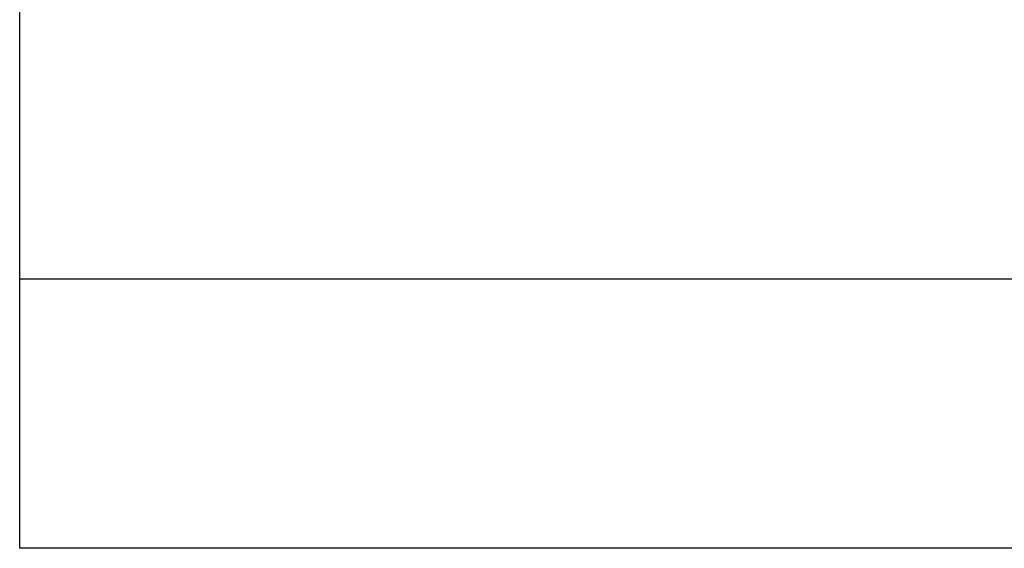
# Model space of a CAD drawing. Header units: metres. Extents: x 5484066 to 5586315, y 5680530 to 5718493.
# Tile 76 of 110: x 5516291.06 to 5516298.09, y 5683341.48 to 5683345.25. Entities that reach past the tile are written whole.
import ezdxf

# ---------------------------------------------------------------- set-up
doc = ezdxf.new("R2010")
doc.units = ezdxf.units.M
doc.layers.add('01-SIM Weglinie-PZT-PTW_06-10-2025$0$A-Legenda', color=184, linetype='Continuous')
doc.layers.add('_xref', color=7, linetype='Continuous')
doc.layers.add('01-SIM Weglinie-PZT-PTW_06-10-2025$0$A-Rekraacja', color=71, linetype='Continuous', lineweight=35)
doc.linetypes.add('01-SIM Weglinie-PZT-PTW_06-10-2025$0$FENCELINE2', pattern='A,0.25,-0.1,[132,ltypeshp.shx,S=0.1,R=0,X=-0.1,Y=0],-0.1,1', length=1.45)

# ---------------------------------------------------------------- blocks, each defined once
blk = doc.blocks.new('01-SIM Weglinie-PZT-PTW_06-10-2025')
at = {"layer": '01-SIM Weglinie-PZT-PTW_06-10-2025$0$A-Legenda'}
blk.add_lwpolyline([(5516291.059, 5683345.3251), (5516302.367, 5683345.3251), (5516302.367, 5683341.4782), (5516291.059, 5683341.4782)], close=True, dxfattribs=at)
at = {"layer": '01-SIM Weglinie-PZT-PTW_06-10-2025$0$A-Rekraacja', "color": 250, "linetype": '01-SIM Weglinie-PZT-PTW_06-10-2025$0$FENCELINE2', "lineweight": 25, "ltscale": 2}
blk.add_lwpolyline([(5516291.059, 5683343.4016), (5516302.367, 5683343.4016)], dxfattribs=at)

msp = doc.modelspace()

# ---------------------------------------------------------------- block references
at = {"layer": '_xref'}
msp.add_blockref('01-SIM Weglinie-PZT-PTW_06-10-2025', (0, 0), dxfattribs=at)

doc.saveas('drawing.dxf')
